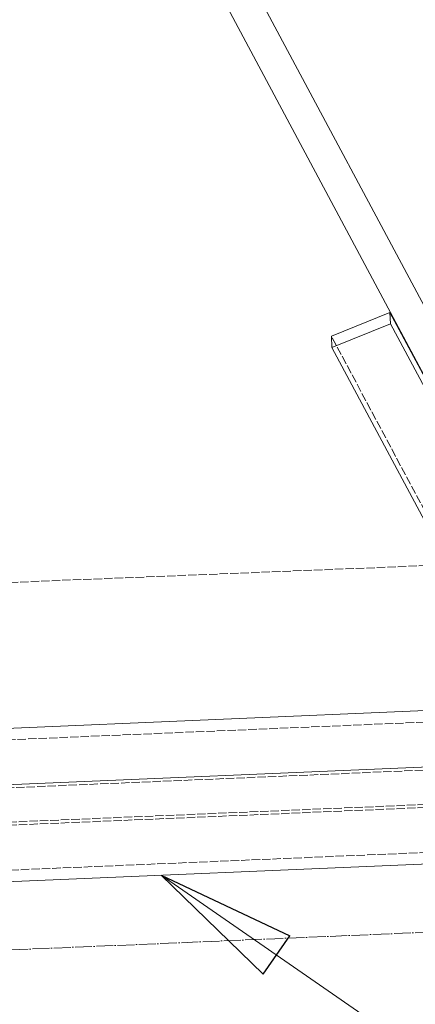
# Model space of a CAD drawing. Header units: millimetres. Extents: x -15129 to 9171, y -18789 to 5877.
# Tile 216 of 256: x -8057 to -7916, y -3017 to -2665. Entities that reach past the tile are written whole.
import ezdxf

# ---------------------------------------------------------------- set-up
doc = ezdxf.new("R2010")
doc.units = ezdxf.units.MM
doc.linetypes.add('ACAD_ISO02W100', pattern=[15, 12, -3])
doc.linetypes.add('ACAD_ISO04W100', pattern=[30, 24, -3, 0, -3])
for name, color, linetype in [('AS_Belki', 145, 'Continuous'), ('AS_Blachy', 30, 'Continuous'), ('AS_Sciany betonowe', 252, 'Continuous'), ('AS_Siatki', 72, 'Continuous')]:
    doc.layers.add(name, color=color, linetype=linetype)

msp = doc.modelspace()

# ---------------------------------------------------------------- linework, layer by layer
at = {"color": 0, "linetype": 'ByBlock', "lineweight": -2}
for p, q in [((-7970.15, -3006.03), (-8006.54, -2970.74)), ((-8006.54, -2970.74), (-7960.67, -2992.32)), ((-7970.15, -3006.03), (-7960.67, -2992.32))]:
    msp.add_line(p, q, dxfattribs=at)
at = {"color": 7, "lineweight": 13}
msp.add_line((-8006.54, -2970.74), (-7659.94, -3210.41), dxfattribs=at)
at = {"layer": 'AS_Belki', "color": 145, "linetype": 'Continuous', "lineweight": 13, "ltscale": 0.25}
for p, q in [((-7892.1, -2806.12), (-8125.84, -2369.02)), ((-8136.15, -2374.58), (-7903, -2810.57)), ((-7909.37, -2911.87), (-8656.2, -2943.54)), ((-7808.18, -2927.73), (-8766.11, -2968.34)), ((-8764.65, -3002.88), (-7806.72, -2962.26))]:
    msp.add_line(p, q, dxfattribs=at)
at = {"layer": 'AS_Belki', "color": 84, "linetype": 'ACAD_ISO02W100', "lineweight": 13, "ltscale": 0.25}
for p, q in [((-7811.36, -2911.82), (-8764.29, -2952.23)), ((-7808.13, -2928.81), (-8766.06, -2969.43)), ((-8765.54, -2981.69), (-7807.63, -2941.07)), ((-8765.51, -2982.77), (-7807.58, -2942.15)), ((-8764.82, -2998.78), (-7806.89, -2958.17))]:
    msp.add_line(p, q, dxfattribs=at)
at = {"layer": 'AS_Blachy', "color": 145, "linetype": 'Continuous', "lineweight": 13, "ltscale": 0.25}
for p, q in [((-7924.86, -2769.9), (-7945.76, -2778.42)), ((-7924.69, -2773.93), (-7924.86, -2769.9)), ((-7903.58, -2809.71), (-7924.86, -2769.9)), ((-7924.69, -2773.93), (-7945.58, -2782.45)), ((-7903.4, -2813.74), (-7924.69, -2773.93)), ((-7945.76, -2778.42), (-7945.58, -2782.45)), ((-7945.58, -2782.45), (-7899.67, -2868.31))]:
    msp.add_line(p, q, dxfattribs=at)
at = {"layer": 'AS_Blachy', "color": 84, "linetype": 'ACAD_ISO02W100', "lineweight": 13, "ltscale": 0.25}
msp.add_line((-7899.85, -2864.28), (-7945.76, -2778.42), dxfattribs=at)
at = {"layer": 'AS_Sciany betonowe', "color": 145, "linetype": 'ACAD_ISO02W100', "lineweight": 13, "ltscale": 0.25}
msp.add_line((-7911.55, -2860.24), (-8658.45, -2890.38), dxfattribs=at)
at = {"layer": 'AS_Siatki', "color": 20, "linetype": 'ACAD_ISO04W100', "lineweight": 13, "ltscale": 0.25}
msp.add_line((-12175.6, -3171.88), (-430.46, -2673.89), dxfattribs=at)

doc.saveas('drawing.dxf')
